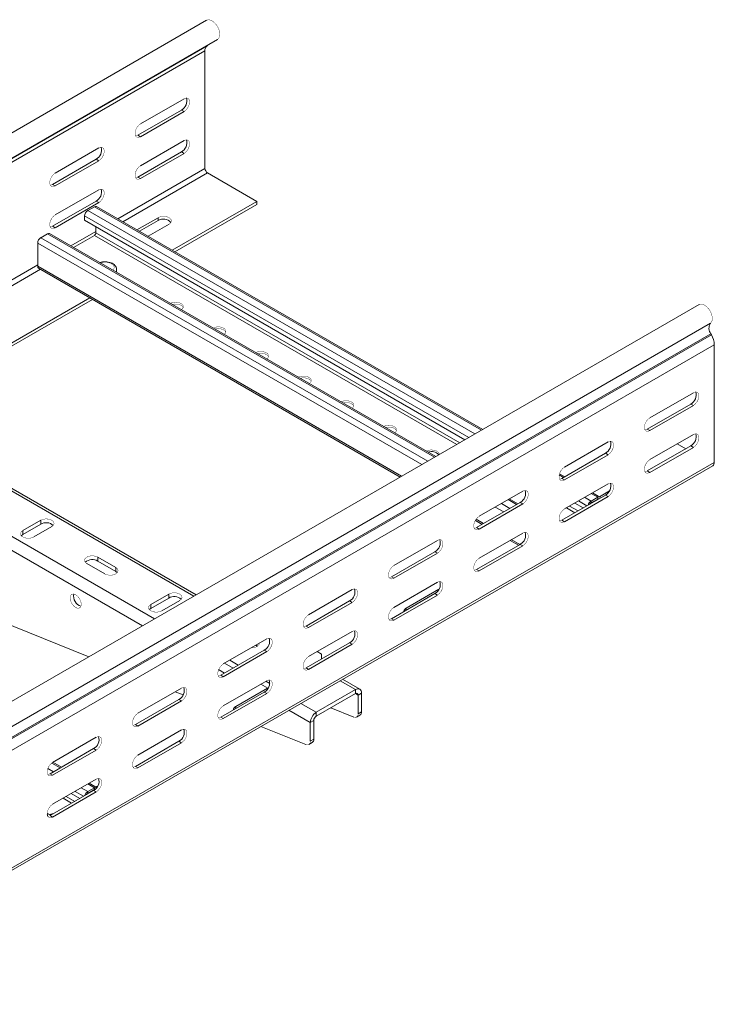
# Model space of a CAD drawing. Header units: millimetres. Extents: x 333 to 1425, y -1249 to 715.
# Tile 3 of 9: x 694 to 982, y -1042 to -634. Entities that reach past the tile are written whole.
import ezdxf

# ---------------------------------------------------------------- set-up
doc = ezdxf.new("R2010")
doc.units = ezdxf.units.MM
doc.linetypes.add('K5LT32768', pattern=[0])
doc.linetypes.add('K5LT32769', pattern=[0])

msp = doc.modelspace()

# ---------------------------------------------------------------- linework, layer by layer
at = {"color": 7, "linetype": 'K5LT32768', "lineweight": 15}
for p, q in [((771.89, -634.27), (385.11, -857.56)), ((385.31, -868.15), (772.09, -644.86)), ((385.55, -867.99), (772.34, -644.71)), ((389.66, -865.44), (776.44, -642.15)), ((772.34, -644.71), (772.09, -644.86)), ((384.43, -870.18), (771.22, -646.89)), ((771.22, -646.89), (771.22, -695.67)), ((762.56, -666.78), (744.52, -677.19)), ((761.49, -671.48), (743.46, -681.89)), ((744.52, -682.5), (762.56, -672.09)), ((762.56, -672.09), (761.49, -671.48)), ((744.52, -682.5), (743.46, -681.89)), ((762.56, -684.13), (744.52, -694.54)), ((727.2, -687.19), (709.17, -697.6)), ((761.49, -688.83), (743.46, -699.24)), ((744.52, -699.85), (762.56, -689.44)), ((762.56, -689.44), (761.49, -688.83)), ((726.14, -691.89), (708.11, -702.3)), ((709.17, -702.91), (727.2, -692.5)), ((727.2, -692.5), (726.14, -691.89)), ((772.28, -697.5), (792.78, -709.34)), ((744.52, -699.85), (743.46, -699.24)), ((709.17, -702.91), (708.11, -702.3)), ((727.2, -704.54), (709.17, -714.95)), ((726.14, -709.24), (708.11, -719.65)), ((709.17, -720.26), (727.2, -709.85)), ((727.2, -709.85), (726.14, -709.24)), ((757.7, -729.59), (792.78, -709.34)), ((792.78, -709.34), (792.78, -710.57)), ((722.64, -713.15), (725.4, -711.55)), ((886.35, -803.86), (726.3, -711.46)), ((758.76, -730.21), (792.78, -710.57)), ((721.37, -717.15), (721.37, -715.35)), ((878.96, -808.12), (721.37, -717.15)), ((751.77, -716.08), (743.03, -721.12)), ((744.09, -721.74), (751.77, -717.3)), ((751.77, -717.3), (751.77, -716.08)), ((709.17, -720.26), (708.11, -719.65)), ((726.03, -719.84), (726.03, -722.32)), ((747.63, -723.78), (756.37, -718.73)), ((703.19, -724.37), (705.95, -722.78)), ((866.9, -815.08), (706.85, -722.69)), ((725.4, -723.43), (716.76, -728.41)), ((701.92, -736.24), (701.92, -726.58)), ((702.29, -737.07), (852.17, -823.59)), ((734.57, -738.69), (734.6, -738.37)), ((734.6, -738.37), (734.6, -737.51)), ((643.59, -795.47), (723.53, -749.32)), ((644.65, -796.09), (724.59, -749.94)), ((976, -752.1), (589.21, -975.39)), ((593.96, -983.13), (980.75, -759.84)), ((594.09, -987.54), (980.88, -764.25)), ((594.33, -987.98), (981.12, -764.69)), ((981.12, -764.69), (980.88, -764.25)), ((595.45, -992.05), (982.29, -768.74)), ((982.29, -768.74), (982.29, -817.52)), ((955.6, -799.04), (973.63, -788.63)), ((954.54, -803.74), (972.57, -793.33)), ((973.63, -793.94), (955.6, -804.35)), ((972.57, -793.33), (973.63, -793.94)), ((954.54, -803.74), (955.6, -804.35)), ((955.6, -816.39), (973.63, -805.98)), ((920.24, -819.45), (938.27, -809.04)), ((954.54, -821.09), (972.57, -810.68)), ((973.63, -811.29), (955.6, -821.7)), ((966.91, -809.86), (970.44, -811.9)), ((972.57, -810.68), (973.63, -811.29)), ((767.6, -872.41), (665.75, -813.62)), ((919.18, -824.15), (937.21, -813.74)), ((938.27, -814.35), (920.24, -824.76)), ((937.21, -813.74), (938.27, -814.35)), ((594.88, -1042.18), (981.67, -818.89)), ((595.5, -1040.8), (982.29, -817.52)), ((920.33, -823.48), (918.15, -822.22)), ((919.18, -824.15), (920.24, -824.76)), ((954.54, -821.09), (955.6, -821.7)), ((920.24, -836.8), (938.27, -826.39)), ((884.88, -839.86), (902.92, -829.45)), ((900.89, -834.7), (897.35, -832.66)), ((919.18, -841.5), (937.21, -831.09)), ((938.27, -831.7), (920.24, -842.11)), ((931.24, -833.57), (933.99, -831.97)), ((934.89, -831.88), (931.83, -830.11)), ((933.99, -832.71), (933.99, -831.97)), ((934.66, -831.75), (938.87, -829.32)), ((937.21, -831.09), (938.27, -831.7)), ((883.82, -844.56), (901.86, -834.15)), ((902.92, -834.76), (884.88, -845.17)), ((901.86, -834.15), (902.92, -834.76)), ((927.98, -836.42), (924.44, -834.38)), ((931.24, -834.3), (933.99, -832.71)), ((931.24, -833.57), (931.24, -834.3)), ((703.16, -841.5), (695.73, -845.79)), ((703.16, -843.13), (695.73, -847.42)), ((700.33, -848.44), (707.75, -844.15)), ((703.16, -843.13), (703.16, -841.5)), ((883.28, -841.55), (886.16, -843.21)), ((883.82, -844.56), (884.88, -845.17)), ((919.18, -841.5), (920.24, -842.11)), ((695.73, -847.42), (695.11, -847.93)), ((695.73, -847.42), (695.73, -845.79)), ((884.88, -857.21), (902.92, -846.8)), ((602.75, -849.53), (723.04, -898.13)), ((849.53, -860.27), (867.56, -849.86)), ((883.82, -861.91), (901.86, -851.5)), ((902.92, -852.11), (884.88, -862.52)), ((897.65, -849.84), (901.19, -851.88)), ((901.86, -851.5), (902.92, -852.11)), ((734.27, -861.09), (726.85, -856.81)), ((726.85, -858.44), (726.85, -856.81)), ((848.47, -864.97), (866.5, -854.56)), ((867.56, -855.17), (849.53, -865.58)), ((866.5, -854.56), (867.56, -855.17)), ((722.25, -859.46), (729.68, -863.75)), ((734.27, -862.73), (726.85, -858.44)), ((734.27, -862.73), (734.27, -861.09)), ((734.9, -863.24), (734.27, -862.73)), ((848.47, -864.97), (849.53, -865.58)), ((883.82, -861.91), (884.88, -862.52)), ((849.53, -877.62), (867.56, -867.21)), ((756.19, -872.11), (748.77, -876.4)), ((756.19, -873.75), (756.19, -872.11)), ((814.17, -880.68), (832.21, -870.27)), ((848.47, -882.32), (866.5, -871.91)), ((867.56, -872.52), (849.53, -882.93)), ((854.66, -877.93), (868.16, -870.14)), ((866.5, -871.91), (867.56, -872.52)), ((756.19, -873.75), (748.77, -878.03)), ((748.77, -878.03), (748.77, -876.4)), ((753.36, -879.05), (760.79, -874.77)), ((813.11, -885.38), (831.14, -874.97)), ((832.21, -875.58), (814.17, -885.99)), ((831.14, -874.97), (832.21, -875.58)), ((748.77, -878.03), (748.14, -878.54)), ((813.11, -885.38), (814.17, -885.99)), ((848.47, -882.32), (849.53, -882.93)), ((814.17, -898.03), (832.21, -887.62)), ((778.82, -901.09), (796.85, -890.68)), ((792.78, -893.65), (792.25, -893.34)), ((792.95, -893.75), (792.78, -893.65)), ((813.11, -902.73), (831.14, -892.32)), ((832.21, -892.93), (814.17, -903.34)), ((831.14, -892.32), (832.21, -892.93)), ((777.76, -905.79), (795.79, -895.38)), ((796.85, -895.99), (778.82, -906.4)), ((795.79, -895.38), (796.85, -895.99)), ((819.48, -897.01), (817.71, -895.99)), ((819.48, -899.05), (819.48, -897.01)), ((782.88, -902.83), (779.34, -900.79)), ((785, -901.6), (781.47, -899.56)), ((777.76, -905.79), (778.82, -906.4)), ((813.11, -902.73), (814.17, -903.34)), ((778.82, -918.44), (796.85, -908.03)), ((797.32, -911.17), (794.37, -909.46)), ((798.06, -909.14), (796.49, -908.24)), ((835.37, -911.54), (828.28, -907.44)), ((743.46, -921.5), (761.49, -911.09)), ((758.87, -912.61), (762.14, -913.93)), ((777.76, -923.14), (795.79, -912.73)), ((796.85, -913.34), (778.82, -923.75)), ((783.95, -918.75), (797.2, -911.1)), ((795.79, -912.73), (796.85, -913.34)), ((817.36, -921.1), (833.62, -911.71)), ((817.36, -922.73), (833.62, -913.34)), ((833.62, -911.71), (833.62, -913.34)), ((836.09, -913.14), (834.68, -913.96)), ((834.68, -913.96), (834.68, -921.7)), ((836.09, -913.14), (836.09, -920.89)), ((742.4, -926.2), (760.43, -915.79)), ((761.49, -916.4), (743.46, -926.81)), ((760.43, -915.79), (761.49, -916.4)), ((817.36, -921.1), (817.36, -922.73)), ((832.87, -923.08), (823.39, -919.25)), ((834.06, -923.08), (835.47, -922.26)), ((834.68, -921.7), (836.09, -920.89)), ((742.4, -926.2), (743.46, -926.81)), ((777.76, -923.14), (778.82, -923.75)), ((814.88, -925.39), (816.3, -924.57)), ((814.88, -933.13), (814.88, -925.39)), ((816.3, -932.32), (816.3, -924.57)), ((743.46, -938.85), (761.49, -928.44)), ((794.43, -926.98), (813.07, -934.51)), ((708.11, -941.91), (726.14, -931.5)), ((742.4, -943.55), (760.43, -933.14)), ((761.49, -933.75), (743.46, -944.16)), ((760.43, -933.14), (761.49, -933.75)), ((814.26, -934.51), (815.67, -933.69)), ((814.88, -933.13), (816.3, -932.32)), ((707.05, -946.61), (725.08, -936.2)), ((726.14, -936.81), (708.11, -947.22)), ((725.08, -936.2), (726.14, -936.81)), ((711.74, -943.9), (708.2, -941.86)), ((707.05, -946.61), (708.11, -947.22)), ((742.4, -943.55), (743.46, -944.16)), ((708.11, -959.26), (726.14, -948.85)), ((726.3, -952.3), (723.23, -950.53)), ((707.05, -963.96), (725.08, -953.55)), ((726.14, -954.16), (708.11, -964.57)), ((719.38, -956.84), (715.84, -954.8)), ((722.64, -953.99), (725.4, -952.39)), ((722.64, -954.72), (725.4, -953.13)), ((722.64, -953.99), (722.64, -954.72)), ((725.08, -953.55), (726.14, -954.16)), ((725.4, -953.13), (725.4, -952.39)), ((726.06, -952.17), (726.74, -951.78)), ((706.85, -963.53), (705.82, -962.94)), ((705.84, -963.68), (705.95, -963.62)), ((707.05, -963.96), (708.11, -964.57))]:
    msp.add_line(p, q, dxfattribs=at)
at = {"color": 8, "linetype": 'K5LT32769', "lineweight": 15, "true_color": 0x808080}
for p, q in [((735.08, -716.53), (771.22, -695.67)), ((737.2, -717.76), (772.28, -697.5)), ((883.06, -805.75), (722.64, -713.15)), ((885.82, -804.16), (725.4, -711.55)), ((880.52, -807.22), (721.37, -715.35)), ((715.63, -727.76), (726.03, -721.75)), ((876.81, -809.36), (726.03, -722.32)), ((863.62, -816.98), (703.19, -724.37)), ((866.37, -815.39), (705.95, -722.78)), ((875.54, -810.1), (725.4, -723.43)), ((861.07, -818.45), (701.92, -726.58)), ((526.48, -836.95), (701.92, -735.67)), ((528.6, -838.18), (703.02, -737.49)), ((852.7, -823.28), (701.92, -736.24)), ((617.78, -811.6), (745.36, -885.25)), ((665.6, -814.72), (766.57, -873)), ((648.71, -823.74), (750.31, -882.39)), ((919.81, -823.78), (918.01, -822.75)), ((931.24, -833.57), (928.54, -832.01)), ((933.99, -831.97), (931.3, -830.42)), ((895.06, -838.07), (891.52, -836.03)), ((897.6, -836.6), (894.07, -834.56)), ((900.36, -835.01), (896.82, -832.97)), ((924.55, -838.4), (921.02, -836.35)), ((925.82, -837.66), (922.29, -835.62)), ((929.53, -835.52), (926, -833.48)), ((934.2, -832.83), (933.99, -832.71)), ((886.68, -842.9), (883.56, -841.1)), ((901.71, -851.58), (898.18, -849.54)), ((854.66, -878.75), (854.66, -877.93)), ((792.78, -893.65), (792.78, -893.03)), ((776.88, -903.45), (779.34, -904.87)), ((827.25, -908.03), (833.62, -911.71)), ((833.62, -913.34), (834.68, -913.96)), ((810.99, -917.42), (817.36, -921.1)), ((783.95, -919.57), (783.95, -918.75)), ((806.04, -920.28), (814.88, -925.39)), ((711.21, -944.2), (707.71, -942.18)), ((708.45, -945.8), (706.1, -944.44)), ((725.4, -952.39), (722.7, -950.84)), ((720.94, -955.94), (717.4, -953.9)), ((722.64, -953.99), (719.94, -952.43)), ((725.55, -953.22), (725.4, -953.13)), ((715.96, -958.82), (712.42, -956.77)), ((717.23, -958.08), (713.69, -956.04)), ((705.95, -963.62), (705.83, -963.55)), ((705.95, -964.08), (705.95, -963.62))]:
    msp.add_line(p, q, dxfattribs=at)
at = {"color": 7, "linetype": 'K5LT32768', "const_width": 0.15}
for points in [[(776.44, -642.15), (776.65, -642.01), (777.12, -641.39), (777.36, -640.52), (777.35, -639.46), (777.08, -638.31), (776.58, -637.14), (775.89, -636.07), (775.06, -635.16), (774.16, -634.5), (773.27, -634.13), (772.44, -634.08), (771.89, -634.27)], [(772.84, -644.23), (772.77, -644.32), (772.34, -644.71)], [(762.56, -672.09), (763.34, -671.48), (764.03, -670.62), (764.55, -669.61), (764.82, -668.59), (764.82, -667.67), (764.55, -666.96), (764.03, -666.55), (763.34, -666.49), (762.56, -666.78)], [(744.52, -677.19), (743.74, -677.8), (743.05, -678.66), (742.53, -679.67), (742.26, -680.69), (742.26, -681.61), (742.53, -682.32), (743.05, -682.73), (743.74, -682.79), (744.52, -682.5)], [(743.46, -681.89), (742.68, -682.18), (742.46, -682.2)], [(762.56, -689.44), (763.34, -688.83), (764.03, -687.97), (764.55, -686.97), (764.82, -685.94), (764.82, -685.02), (764.55, -684.31), (764.03, -683.9), (763.34, -683.84), (762.56, -684.13)], [(727.2, -692.5), (727.99, -691.89), (728.68, -691.03), (729.19, -690.02), (729.46, -689), (729.46, -688.08), (729.19, -687.37), (728.68, -686.96), (727.99, -686.9), (727.2, -687.19)], [(709.17, -697.6), (708.38, -698.22), (707.69, -699.07), (707.18, -700.08), (706.91, -701.1), (706.91, -702.02), (707.18, -702.73), (707.69, -703.14), (708.38, -703.2), (709.17, -702.91)], [(744.52, -694.54), (743.74, -695.16), (743.05, -696.02), (742.53, -697.02), (742.26, -698.04), (742.26, -698.96), (742.53, -699.67), (743.05, -700.08), (743.74, -700.14), (744.52, -699.85)], [(743.46, -699.24), (742.68, -699.53), (742.46, -699.55)], [(708.11, -702.3), (707.32, -702.59), (707.1, -702.61)], [(727.2, -709.85), (727.99, -709.24), (728.68, -708.38), (729.19, -707.38), (729.46, -706.35), (729.46, -705.43), (729.19, -704.72), (728.68, -704.31), (727.99, -704.25), (727.2, -704.54)], [(709.17, -714.95), (708.38, -715.57), (707.69, -716.43), (707.18, -717.43), (706.91, -718.45), (706.91, -719.37), (707.18, -720.08), (707.69, -720.49), (708.38, -720.55), (709.17, -720.26)], [(756.37, -718.73), (757.02, -718.2), (757.31, -717.57), (757.21, -716.92), (756.73, -716.33), (755.93, -715.87), (754.91, -715.59), (753.79, -715.54), (752.7, -715.7), (751.77, -716.08)], [(708.11, -719.65), (707.32, -719.94), (707.1, -719.96)], [(761.48, -754.23), (761.97, -753.79), (762.26, -753.16), (762.16, -752.51), (761.68, -751.92), (760.88, -751.46), (759.86, -751.19), (758.74, -751.13), (757.65, -751.3), (756.9, -751.58)], [(762.21, -753.37), (762.16, -753.25), (761.68, -752.66), (760.88, -752.2), (759.86, -751.92), (758.74, -751.87), (757.67, -752.03)], [(980.75, -759.84), (981.23, -759.23), (981.47, -758.36), (981.45, -757.3), (981.19, -756.15), (980.69, -754.98), (980, -753.91), (979.18, -753), (978.28, -752.33), (977.38, -751.96), (976.56, -751.91), (976, -752.1)], [(779.16, -764.43), (779.64, -764), (779.94, -763.37), (779.84, -762.72), (779.36, -762.13), (778.56, -761.67), (777.54, -761.39), (776.41, -761.34), (775.32, -761.5), (774.57, -761.79)], [(779.88, -763.57), (779.84, -763.45), (779.36, -762.86), (778.56, -762.4), (777.54, -762.13), (776.41, -762.07), (775.35, -762.23)], [(796.84, -774.64), (797.32, -774.2), (797.61, -773.57), (797.51, -772.92), (797.04, -772.33), (796.24, -771.87), (795.22, -771.6), (794.09, -771.54), (793, -771.71), (792.25, -771.99)], [(797.56, -773.78), (797.51, -773.66), (797.04, -773.07), (796.24, -772.61), (795.22, -772.33), (794.09, -772.28), (793.03, -772.44)], [(814.51, -784.84), (815, -784.41), (815.29, -783.78), (815.19, -783.13), (814.72, -782.54), (813.92, -782.08), (812.89, -781.8), (811.77, -781.75), (810.68, -781.92), (809.93, -782.2)], [(815.24, -783.98), (815.19, -783.86), (814.72, -783.27), (813.92, -782.81), (812.89, -782.54), (811.77, -782.48), (810.71, -782.64)], [(973.63, -788.63), (974.41, -788.34), (975.1, -788.4), (975.62, -788.81), (975.89, -789.52), (975.89, -790.44), (975.62, -791.46), (975.1, -792.46), (974.41, -793.32), (973.63, -793.94)], [(832.19, -795.05), (832.68, -794.61), (832.97, -793.98), (832.87, -793.33), (832.39, -792.74), (831.59, -792.28), (830.57, -792.01), (829.45, -791.95), (828.36, -792.12), (827.61, -792.4)], [(832.92, -794.19), (832.87, -794.07), (832.39, -793.48), (831.59, -793.02), (830.57, -792.74), (829.45, -792.69), (828.38, -792.85)], [(955.6, -804.35), (954.81, -804.64), (954.12, -804.58), (953.61, -804.17), (953.33, -803.46), (953.33, -802.54), (953.61, -801.52), (954.12, -800.51), (954.81, -799.65), (955.6, -799.04)], [(849.87, -805.25), (850.35, -804.82), (850.65, -804.19), (850.55, -803.54), (850.07, -802.95), (849.27, -802.49), (848.25, -802.21), (847.13, -802.16), (846.03, -802.33), (845.28, -802.61)], [(850.6, -804.39), (850.55, -804.27), (850.07, -803.68), (849.27, -803.22), (848.25, -802.95), (847.13, -802.89), (846.06, -803.05)], [(953.53, -804.05), (953.75, -804.03), (954.54, -803.74)], [(973.63, -805.98), (974.41, -805.69), (975.1, -805.75), (975.62, -806.16), (975.89, -806.87), (975.89, -807.79), (975.62, -808.81), (975.1, -809.82), (974.41, -810.68), (973.63, -811.29)], [(938.27, -809.04), (939.06, -808.75), (939.75, -808.81), (940.26, -809.22), (940.53, -809.93), (940.53, -810.85), (940.26, -811.87), (939.75, -812.87), (939.06, -813.73), (938.27, -814.35)], [(868.34, -814.23), (868.23, -813.75), (867.75, -813.15), (866.95, -812.69), (865.93, -812.42), (864.8, -812.36), (863.71, -812.53), (862.96, -812.81)], [(955.6, -821.7), (954.81, -821.99), (954.12, -821.93), (953.61, -821.52), (953.33, -820.81), (953.33, -819.89), (953.61, -818.87), (954.12, -817.87), (954.81, -817.01), (955.6, -816.39)], [(920.24, -824.76), (919.45, -825.05), (918.76, -824.99), (918.25, -824.58), (917.98, -823.87), (917.98, -822.95), (918.25, -821.93), (918.76, -820.92), (919.45, -820.06), (920.24, -819.45)], [(918.17, -824.46), (918.39, -824.44), (919.18, -824.15)], [(953.53, -821.4), (953.75, -821.38), (954.54, -821.09)], [(938.27, -826.39), (939.06, -826.1), (939.75, -826.16), (940.26, -826.57), (940.53, -827.28), (940.53, -828.2), (940.26, -829.22), (939.75, -830.23), (939.06, -831.09), (938.27, -831.7)], [(902.92, -829.45), (903.7, -829.16), (904.39, -829.22), (904.91, -829.63), (905.18, -830.34), (905.18, -831.26), (904.91, -832.28), (904.39, -833.29), (903.7, -834.14), (902.92, -834.76)], [(933.99, -831.97), (934.24, -831.86), (934.48, -831.8), (934.7, -831.81), (934.89, -831.88), (935.05, -832.02), (935.17, -832.2), (935.19, -832.25)], [(920.24, -842.11), (919.45, -842.4), (918.76, -842.34), (918.25, -841.93), (917.98, -841.22), (917.98, -840.3), (918.25, -839.28), (918.76, -838.28), (919.45, -837.42), (920.24, -836.8)], [(884.88, -845.17), (884.1, -845.46), (883.41, -845.4), (882.89, -844.99), (882.62, -844.28), (882.62, -843.36), (882.89, -842.34), (883.41, -841.33), (884.1, -840.47), (884.88, -839.86)], [(707.75, -844.15), (708.4, -843.62), (708.69, -842.99), (708.6, -842.34), (708.12, -841.75), (707.32, -841.29), (706.3, -841.01), (705.17, -840.96), (704.08, -841.13), (703.16, -841.5)], [(882.82, -844.87), (883.04, -844.85), (883.82, -844.56)], [(918.17, -841.81), (918.39, -841.79), (919.18, -841.5)], [(695.73, -845.79), (695.09, -846.32), (694.79, -846.95), (694.89, -847.6), (695.37, -848.19), (696.17, -848.65), (697.19, -848.92), (698.32, -848.98), (699.41, -848.81), (700.33, -848.44)], [(902.92, -846.8), (903.7, -846.51), (904.39, -846.57), (904.91, -846.98), (905.18, -847.69), (905.18, -848.61), (904.91, -849.63), (904.39, -850.64), (903.7, -851.5), (902.92, -852.11)], [(867.56, -849.86), (868.35, -849.57), (869.04, -849.63), (869.55, -850.04), (869.82, -850.75), (869.82, -851.67), (869.55, -852.69), (869.04, -853.7), (868.35, -854.56), (867.56, -855.17)], [(726.85, -856.81), (725.92, -856.43), (724.83, -856.26), (723.71, -856.32), (722.68, -856.6), (721.89, -857.06), (721.41, -857.65), (721.31, -858.3), (721.6, -858.93), (722.25, -859.46)], [(884.88, -862.52), (884.1, -862.81), (883.41, -862.75), (882.89, -862.34), (882.62, -861.63), (882.62, -860.71), (882.89, -859.69), (883.41, -858.69), (884.1, -857.83), (884.88, -857.21)], [(729.68, -863.75), (730.6, -864.12), (731.69, -864.29), (732.81, -864.23), (733.84, -863.96), (734.64, -863.5), (735.11, -862.91), (735.21, -862.26), (734.92, -861.63), (734.27, -861.09)], [(849.53, -865.58), (848.74, -865.87), (848.05, -865.81), (847.54, -865.4), (847.27, -864.69), (847.27, -863.77), (847.54, -862.75), (848.05, -861.74), (848.74, -860.88), (849.53, -860.27)], [(847.46, -865.28), (847.68, -865.26), (848.47, -864.97)], [(882.82, -862.22), (883.04, -862.2), (883.82, -861.91)], [(867.56, -867.21), (868.35, -866.92), (869.04, -866.98), (869.55, -867.39), (869.82, -868.1), (869.82, -869.02), (869.55, -870.04), (869.04, -871.05), (868.35, -871.91), (867.56, -872.52)], [(719.95, -876.36), (719.83, -875.43), (719.47, -874.45), (718.91, -873.54), (718.22, -872.79), (717.46, -872.28), (716.73, -872.07), (716.1, -872.18), (715.63, -872.6), (715.39, -873.29), (715.39, -874.16), (715.63, -875.13), (716.1, -876.09), (716.73, -876.93), (717.46, -877.57), (718.22, -877.93), (718.91, -877.98), (719.47, -877.71), (719.83, -877.15), (719.95, -876.36)], [(760.79, -874.77), (761.44, -874.23), (761.73, -873.6), (761.63, -872.96), (761.15, -872.36), (760.35, -871.9), (759.33, -871.63), (758.21, -871.57), (757.12, -871.74), (756.19, -872.11)], [(832.21, -870.27), (832.99, -869.98), (833.68, -870.04), (834.2, -870.45), (834.47, -871.16), (834.47, -872.08), (834.2, -873.1), (833.68, -874.11), (832.99, -874.97), (832.21, -875.58)], [(748.77, -876.4), (748.12, -876.93), (747.83, -877.56), (747.93, -878.21), (748.4, -878.8), (749.2, -879.26), (750.22, -879.54), (751.35, -879.6), (752.44, -879.43), (753.36, -879.05)], [(849.53, -882.93), (848.74, -883.22), (848.05, -883.16), (847.54, -882.75), (847.27, -882.04), (847.27, -881.12), (847.54, -880.1), (848.05, -879.1), (848.74, -878.24), (849.53, -877.62)], [(814.17, -885.99), (813.39, -886.28), (812.7, -886.22), (812.18, -885.81), (811.91, -885.1), (811.91, -884.18), (812.18, -883.16), (812.7, -882.15), (813.39, -881.29), (814.17, -880.68)], [(812.11, -885.69), (812.33, -885.67), (813.11, -885.38)], [(847.46, -882.63), (847.68, -882.61), (848.47, -882.32)], [(832.21, -887.62), (832.99, -887.33), (833.68, -887.39), (834.2, -887.8), (834.47, -888.51), (834.47, -889.43), (834.2, -890.45), (833.68, -891.46), (832.99, -892.32), (832.21, -892.93)], [(790.41, -894.4), (791.33, -894.34), (792.35, -894.06), (793.15, -893.6), (793.63, -893.01), (793.74, -892.48)], [(796.85, -890.68), (797.64, -890.39), (798.33, -890.45), (798.84, -890.86), (799.11, -891.57), (799.11, -892.49), (798.84, -893.51), (798.33, -894.52), (797.64, -895.38), (796.85, -895.99)], [(814.17, -903.34), (813.39, -903.63), (812.7, -903.57), (812.18, -903.16), (811.91, -902.45), (811.91, -901.53), (812.18, -900.51), (812.7, -899.51), (813.39, -898.65), (814.17, -898.03)], [(778.82, -906.4), (778.03, -906.69), (777.34, -906.63), (776.83, -906.22), (776.56, -905.51), (776.56, -904.59), (776.83, -903.57), (777.34, -902.56), (778.03, -901.7), (778.82, -901.09)], [(776.75, -906.1), (776.97, -906.08), (777.76, -905.79)], [(812.11, -903.04), (812.33, -903.02), (813.11, -902.73)], [(796.85, -908.03), (797.64, -907.74), (798.33, -907.8), (798.84, -908.21), (799.11, -908.92), (799.11, -909.84), (798.84, -910.87), (798.33, -911.87), (797.64, -912.73), (796.85, -913.34)], [(761.49, -911.09), (762.28, -910.8), (762.97, -910.86), (763.49, -911.27), (763.76, -911.98), (763.76, -912.9), (763.49, -913.92), (762.97, -914.93), (762.28, -915.79), (761.49, -916.4)], [(778.82, -923.75), (778.03, -924.04), (777.34, -923.98), (776.83, -923.57), (776.56, -922.86), (776.56, -921.94), (776.83, -920.92), (777.34, -919.92), (778.03, -919.06), (778.82, -918.44)], [(743.46, -926.81), (742.68, -927.1), (741.99, -927.04), (741.47, -926.63), (741.2, -925.92), (741.2, -925), (741.47, -923.98), (741.99, -922.97), (742.68, -922.12), (743.46, -921.5)], [(832.87, -923.08), (833.24, -923.19), (833.58, -923.22), (833.9, -923.15), (834.17, -923.01), (834.39, -922.78), (834.55, -922.48), (834.65, -922.12), (834.68, -921.7)], [(741.4, -926.51), (741.62, -926.49), (742.4, -926.2)], [(776.75, -923.45), (776.97, -923.43), (777.76, -923.14)], [(761.49, -928.44), (762.28, -928.15), (762.97, -928.21), (763.49, -928.62), (763.76, -929.33), (763.76, -930.25), (763.49, -931.28), (762.97, -932.28), (762.28, -933.14), (761.49, -933.75)], [(726.14, -931.5), (726.93, -931.21), (727.62, -931.27), (728.13, -931.68), (728.4, -932.39), (728.4, -933.31), (728.13, -934.33), (727.62, -935.34), (726.93, -936.2), (726.14, -936.81)], [(813.07, -934.51), (813.44, -934.62), (813.79, -934.65), (814.1, -934.58), (814.37, -934.44), (814.59, -934.21), (814.75, -933.91), (814.85, -933.55), (814.88, -933.13)], [(743.46, -944.16), (742.68, -944.45), (741.99, -944.39), (741.47, -943.98), (741.2, -943.27), (741.2, -942.35), (741.47, -941.33), (741.99, -940.33), (742.68, -939.47), (743.46, -938.85)], [(708.11, -947.22), (707.32, -947.51), (706.63, -947.45), (706.12, -947.04), (705.85, -946.33), (705.85, -945.41), (706.12, -944.39), (706.63, -943.39), (707.32, -942.53), (708.11, -941.91)], [(706.04, -946.92), (706.26, -946.9), (707.05, -946.61)], [(741.4, -943.86), (741.62, -943.84), (742.4, -943.55)], [(726.14, -948.85), (726.93, -948.56), (727.62, -948.62), (728.13, -949.03), (728.4, -949.74), (728.4, -950.66), (728.13, -951.69), (727.62, -952.69), (726.93, -953.55), (726.14, -954.16)], [(708.11, -964.57), (707.32, -964.86), (706.63, -964.8), (706.12, -964.39), (705.85, -963.68), (705.85, -962.76), (706.12, -961.74), (706.63, -960.74), (707.32, -959.88), (708.11, -959.26)], [(705.95, -963.62), (706.2, -963.5), (706.44, -963.45), (706.66, -963.46), (706.85, -963.53), (707.01, -963.66), (707.13, -963.85), (707.15, -963.9)], [(706.04, -964.27), (706.26, -964.25), (707.05, -963.96)]]:
    msp.add_lwpolyline(points, dxfattribs=at)
at = {"color": 8, "linetype": 'K5LT32769', "true_color": 0x808080, "const_width": 0.15}
for points in [[(733.06, -737.82), (733.19, -737.67), (733.56, -737.03), (733.56, -736.35), (733.19, -735.71), (732.5, -735.16), (731.55, -734.76), (730.44, -734.55), (729.27, -734.55), (728.15, -734.76), (727.9, -734.84)], [(734.27, -738.52), (734.47, -738.16), (734.6, -737.51)], [(707.88, -963.48), (707.36, -963.6), (707.05, -963.71)]]:
    msp.add_lwpolyline(points, dxfattribs=at)
at = {"color": 7, "linetype": 'K5LT32768', "lineweight": 15}
for centre, radius, start, end in [((773.51, -646.68), 2.3, 128.011, 185.2558), ((759.45, -667.7), 4.29, 298.4617, 16.6987), ((759.45, -685.05), 4.29, 298.4617, 16.6987), ((724.09, -688.11), 4.29, 298.4617, 16.6987), ((773.52, -695.56), 2.31, 182.6055, 237.3948), ((724.09, -705.46), 4.29, 298.4617, 16.6987), ((724.13, -715.48), 2.77, 122.6042, 177.3958), ((725.92, -712.29), 0.905, 65.6955, 125.6145), ((754.02, -720.96), 4.29, 43.3122, 121.5353), ((724.65, -722.26), 1.38, 302.6047, 357.3964), ((704.68, -726.7), 2.77, 122.606, 177.3939), ((706.48, -723.51), 0.905, 65.6958, 125.6168), ((702.76, -736.36), 0.848, 172.0938, 236.5952), ((983.8, -761.96), 3.72, 145.2372, 218.045), ((973.71, -769.02), 8.59, 1.8773, 30.2825), ((970.52, -789.55), 4.29, 298.4617, 16.6987), ((970.52, -806.9), 4.29, 298.4617, 16.6987), ((935.16, -809.96), 4.29, 298.4617, 16.6987), ((865.1, -817.24), 4.2, 43.2436, 108.8579), ((980.82, -817.68), 1.48, 305.0186, 6.2935), ((935.16, -827.31), 4.29, 298.4617, 16.6987), ((899.81, -830.37), 4.29, 298.4611, 16.6993), ((934.25, -833.04), 0.424, 60.5465, 127.6177), ((932.74, -835.91), 2.79, 122.6908, 165.792), ((931.94, -835.42), 1.32, 122.1758, 152.3965), ((705.42, -846.95), 4.44, 48.1823, 120.6635), ((899.81, -847.72), 4.29, 298.4611, 16.6993), ((864.45, -850.78), 4.29, 298.4607, 16.7), ((724.58, -862.26), 4.44, 59.3365, 131.8174), ((864.45, -868.13), 4.29, 298.4606, 16.7), ((721.17, -873), 4.37, 167.9444, 252.0502), ((758.46, -877.57), 4.44, 48.1821, 120.6636), ((829.1, -871.19), 4.29, 298.4611, 16.6993), ((855.25, -879.36), 1.55, 112.476, 176.2041), ((829.1, -888.54), 4.29, 298.4611, 16.6993), ((793.74, -891.6), 4.29, 298.4605, 16.6999), ((793.74, -908.95), 4.29, 298.4605, 16.6999), ((758.39, -912.01), 4.29, 298.4611, 16.6993), ((834.59, -912.89), 1.53, 350.7864, 129.2033), ((834.03, -913.85), 0.655, 350.7861, 129.2038), ((784.54, -920.18), 1.55, 112.476, 176.2041), ((820.25, -925.63), 5.38, 122.6053, 177.3948), ((834.64, -921.06), 1.46, 304.6695, 6.6427), ((818.6, -924.67), 2.31, 122.6052, 177.3952), ((758.39, -929.36), 4.29, 298.4611, 16.6993), ((723.03, -932.42), 4.29, 298.4608, 16.6996), ((814.84, -932.49), 1.46, 304.6695, 6.6427), ((723.03, -949.77), 4.29, 298.4608, 16.6996), ((724.15, -956.33), 2.79, 122.6921, 165.7907), ((723.34, -955.84), 1.32, 122.1729, 152.3999), ((725.91, -953.05), 0.838, 57.1585, 127.9021), ((725.68, -953.57), 0.525, 82.8999, 123.0365)]:
    msp.add_arc(centre, radius, start, end, dxfattribs=at)
for points, knots in [([(734.58, -737.51), (734.59, -737.47), (734.63, -737.15), (734.43, -736.55), (733.97, -735.82), (733.25, -735.22), (732.31, -734.74), (731.19, -734.43), (729.97, -734.31), (728.74, -734.38), (728.01, -734.59), (727.65, -734.69)], [0, 0, 0, 0, 0.01849, 0.131816, 0.243227, 0.360399, 0.486047, 0.615904, 0.745602, 0.875312, 1, 1, 1, 1]), ([(708.29, -963.24), (708.18, -963.25), (707.67, -963.27), (707.21, -963.42), (706.85, -963.54)], [0, 0, 0, 0, 0.217583, 1, 1, 1, 1])]:
    msp.add_open_spline(points, degree=3, knots=knots, dxfattribs=at)

doc.saveas('drawing.dxf')
